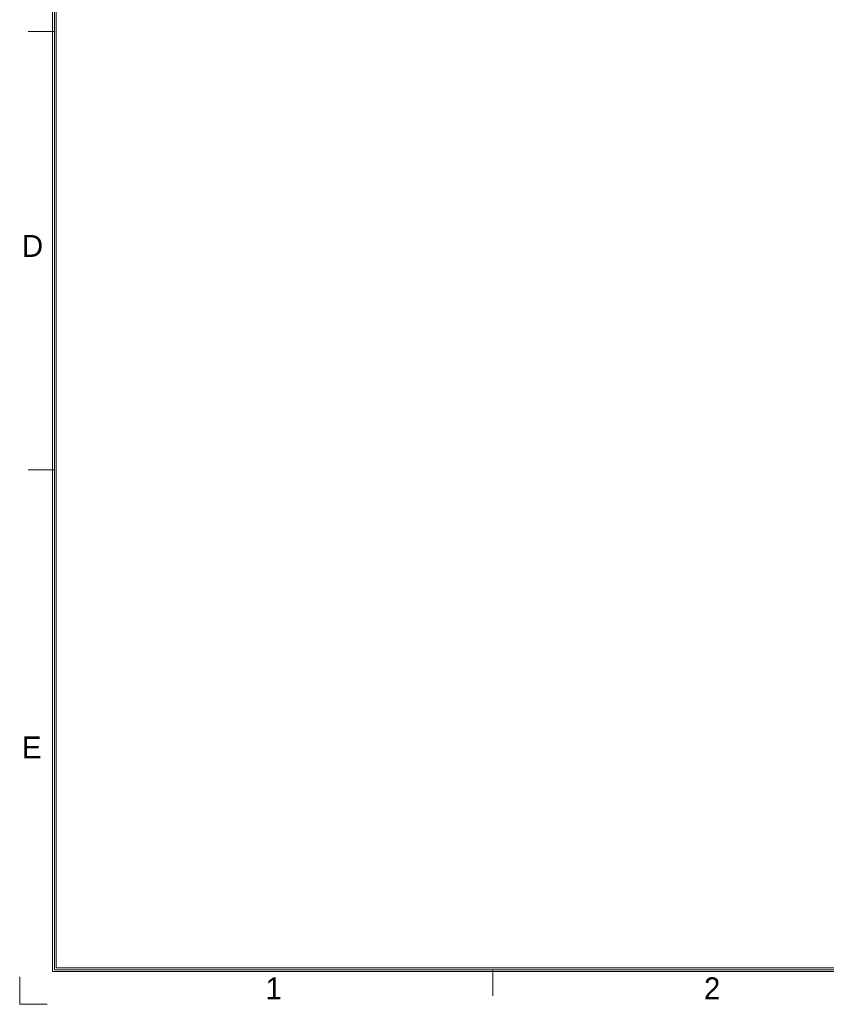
# Model space of a CAD drawing. Header units: millimetres. Extents: x 0 to 427, y 0 to 299.
# Tile 1 of 16: x 0 to 104, y 0 to 127. Entities that reach past the tile are written whole.
import ezdxf
from ezdxf.enums import TextEntityAlignment as Align

# ---------------------------------------------------------------- set-up
doc = ezdxf.new("R2010")
doc.units = ezdxf.units.MM
doc.header["$LTSCALE"] = 23.1
doc.header["$MEASUREMENT"] = 0
doc.layers.add('细实线层', color=7, linetype='Continuous', lineweight=18)
doc.styles.add('鸿蒙CAD', font='txt')

# ---------------------------------------------------------------- blocks, each defined once
blk = doc.blocks.new('Plastic_A3')
at = {"layer": '细实线层'}
for p, q in [((229.71, 338.7), (229.71, 629.56)), ((229.93, 338.92), (229.93, 629.33)), ((230.16, 339.15), (230.16, 629.11)), ((229.93, 459.83), (226.54, 459.83)), ((229.93, 403.33), (226.54, 403.33)), ((648.03, 338.92), (229.93, 338.92)), ((647.81, 339.15), (230.16, 339.15)), ((286.43, 338.92), (286.43, 335.53)), ((225.46, 334.46), (225.46, 337.99)), ((648.26, 338.7), (229.71, 338.7)), ((225.46, 334.46), (229, 334.46))]:
    blk.add_line(p, q, dxfattribs=at)
at = {"layer": '细实线层', "style": '鸿蒙CAD'}
for s, p in [('D', (225.76, 430.79)), ('E', (225.76, 366.16)), ('1', (257.15, 335.11)), ('2', (313.65, 335.11))]:
    blk.add_text(s, height=2.82, dxfattribs=at).set_placement(p)
for tag, p in [('V1.0', (231.67, 610.16)), ('XXXN', (538.26, 343))]:
    blk.add_attdef(tag, p, '', height=2.5, dxfattribs=at)
for tag, height, p in [('XXXE', 2.5, (540.24, 365.07)), ('XXXC', 2.5, (573.27, 365.07)), ('XXXA', 2.5, (624.03, 365.07)), ('XXXG', 2.5, (497.76, 358.07)), ('XXXD', 2.5, (573.27, 358.07)), ('XXXB', 2.5, (624.03, 358.07)), ('mm', 2.5, (540.24, 358.07)), ('XXXK', 2, (514.01, 357.04)), ('XXXM', 2.5, (501.13, 341.19))]:
    blk.add_attdef(tag, text='', height=height, dxfattribs=at).set_placement(p, align=Align.CENTER)
blk.add_attdef('XXXJ', text='', height=2.5, dxfattribs=at).set_placement((503.31, 352.09), align=Align.MIDDLE_RIGHT)

msp = doc.modelspace()

# ---------------------------------------------------------------- block references
at = {"layer": '细实线层'}
msp.add_blockref('Plastic_A3', (-225.463, -334.456), dxfattribs=at)

doc.saveas('drawing.dxf')
